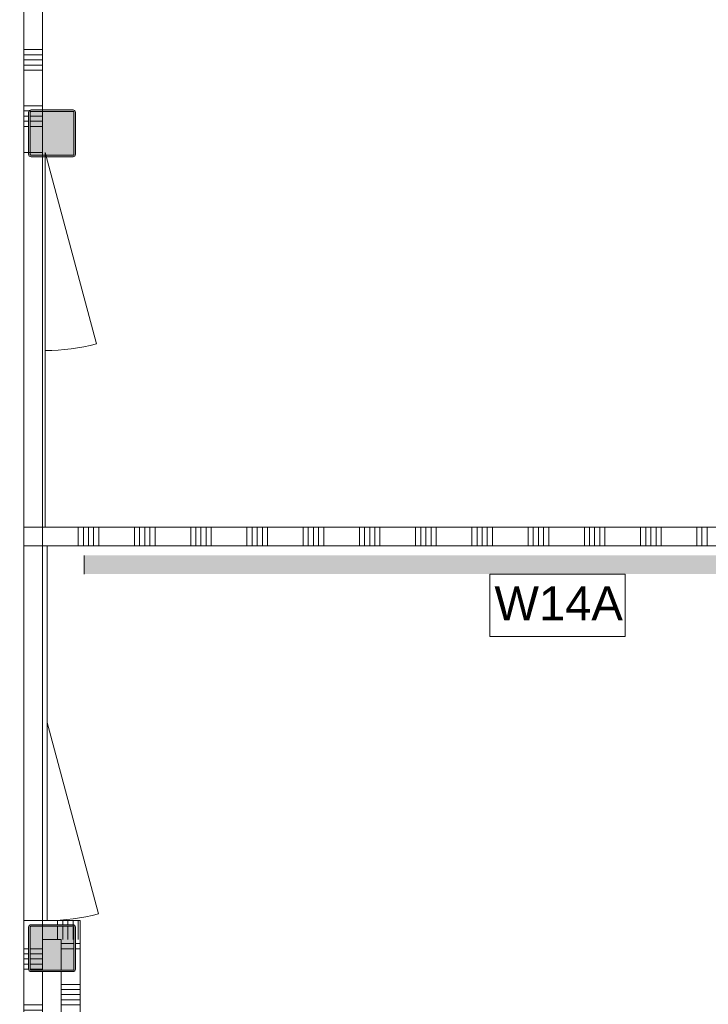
# Model space of a CAD drawing. Header units: millimetres. Extents: x -850 to 154668, y -80411 to 71019.
# Tile 232 of 236: x 89688 to 93361, y 17103 to 22360. Entities that reach past the tile are written whole.
import ezdxf

# ---------------------------------------------------------------- set-up
doc = ezdxf.new("R2010")
doc.units = ezdxf.units.MM
doc.header["$MEASUREMENT"] = 0
for name, color, linetype in [('New_22 NC Binnenwanden', 7, 'Continuous'), ('New_22 NC Binnenwanden Deuren', 7, 'Continuous'), ('New_22 NC Binnenwanden Doorsnede-arcering', 7, 'Continuous'), ('New_22 NC Binnenwanden Laagscheidingslijnen', 7, 'Continuous'), ('New_22 NC Binnenwanden Ramen', 7, 'Continuous'), ('New_Info Wandafwerking aanduiding', 7, 'Continuous'), ('New_Info Wandafwerking aanduiding Doorsnede-arcering', 7, 'Continuous'), ('New_Z Ruimtefuncties Zone omranding', 7, 'Continuous'), ('S-COLS-____-OTLN.RVT S', 7, 'Continuous'), ('S-COLS-____-OTLN.RVT S 2D arcering', 7, 'Continuous')]:
    doc.layers.add(name, color=color, linetype=linetype)
doc.styles.add('GENERATED_STYLE_1', font='arial.ttf')

# ---------------------------------------------------------------- blocks, each defined once
blk = doc.blocks.new('*X50')
at = {"layer": 'New_22 NC Binnenwanden Doorsnede-arcering', "color": 254, "linetype": 'Continuous', "lineweight": 0, "true_color": 0xe9ebeb}
for p, q in [((89735, 17400), (89710, 17400)), ((89735, 17372.6), (89710, 17372.6)), ((89735, 17345.1), (89710, 17345.1)), ((89735, 17317.7), (89710, 17317.7)), ((89735.3, 17290.3), (89710, 17290.3)), ((89810, 17100), (89710, 17100)), ((89810, 17072.6), (89710, 17072.6)), ((89810, 17045.1), (89710, 17045.1)), ((89810, 17017.7), (89710, 17017.7)), ((89810, 16990.3), (89710, 16990.3))]:
    blk.add_line(p, q, dxfattribs=at)
blk = doc.blocks.new('*X52')
at = {"layer": 'New_22 NC Binnenwanden Doorsnede-arcering', "color": 254, "linetype": 'Continuous', "lineweight": 0, "true_color": 0xe9ebeb}
for p, q in [((89810, 22200), (89710, 22200)), ((89810, 22172.6), (89710, 22172.6)), ((89810, 22145.1), (89710, 22145.1)), ((89810, 22117.7), (89710, 22117.7)), ((89810, 22090.3), (89710, 22090.3)), ((89810, 21900), (89710, 21900)), ((89745.1, 21872.6), (89710, 21872.6)), ((89735, 21845.1), (89710, 21845.1)), ((89735, 21817.7), (89710, 21817.7)), ((89735, 21790.3), (89710, 21790.3))]:
    blk.add_line(p, q, dxfattribs=at)
blk = doc.blocks.new('*X55')
at = {"layer": 'New_22 NC Binnenwanden Doorsnede-arcering', "color": 254, "linetype": 'Continuous', "lineweight": 0, "true_color": 0xe9ebeb}
for p, q in [((89810, 17400), (89743, 17400)), ((89810, 17372.6), (89743, 17372.6)), ((89810, 17345.1), (89743, 17345.1)), ((89810, 17317.7), (89743, 17317.7)), ((89810, 17290.3), (89743.3, 17290.3))]:
    blk.add_line(p, q, dxfattribs=at)
blk = doc.blocks.new('*X57')
at = {"layer": 'New_22 NC Binnenwanden Doorsnede-arcering', "color": 254, "linetype": 'Continuous', "lineweight": 0, "true_color": 0xe9ebeb}
for p, q in [((89810, 21845.1), (89743, 21845.1)), ((89810, 21817.7), (89743, 21817.7)), ((89810, 21790.3), (89743, 21790.3))]:
    blk.add_line(p, q, dxfattribs=at)
blk = doc.blocks.new('D1 zl1-a 22')
at = {"layer": 'New_22 NC Binnenwanden Deuren', "color": 1, "linetype": 'Continuous', "lineweight": 0}
for p, q in [((57, 0), (-964, 273.6)), ((57, 0), (-1000, 0)), ((1000, 0), (57, 0))]:
    blk.add_line(p, q, dxfattribs=at)
at = {"layer": 'New_22 NC Binnenwanden Deuren', "color": 7, "linetype": 'Continuous', "lineweight": 0}
for p, q in [((-1000, -25), (-1000, -125)), ((-1000, -25), (-1000, -125)), ((1000, -25), (1000, -125)), ((1000, -25), (1000, -125))]:
    blk.add_line(p, q, dxfattribs=at)
at = {"layer": 'New_22 NC Binnenwanden Deuren', "color": 1, "linetype": 'Continuous', "lineweight": 0}
blk.add_arc((57, 0), 1057, 165, 180, dxfattribs=at)
blk = doc.blocks.new('D1 zl1-b 22_2')
at = {"layer": 'New_22 NC Binnenwanden Deuren', "color": 1, "linetype": 'Continuous', "lineweight": 0}
for p, q in [((1000, 0), (-21, 273.6)), ((-1000, 0), (-57, 0)), ((1000, 0), (-57, 0))]:
    blk.add_line(p, q, dxfattribs=at)
at = {"layer": 'New_22 NC Binnenwanden Deuren', "color": 7, "linetype": 'Continuous', "lineweight": 0}
for p, q in [((-1000, -114), (-1000, -14)), ((-1000, -114), (-1000, -14)), ((1000, -114), (1000, -14)), ((1000, -114), (1000, -14))]:
    blk.add_line(p, q, dxfattribs=at)
at = {"layer": 'New_22 NC Binnenwanden Deuren', "color": 1, "linetype": 'Continuous', "lineweight": 0}
blk.add_arc((1000, 0), 1057, 165, 180, dxfattribs=at)
blk = doc.blocks.new('Wall_6_1', base_point=(89710, 26125))
at = {"layer": 'New_22 NC Binnenwanden', "color": 8, "linetype": 'Continuous', "lineweight": 0, "true_color": 0x778488}
for p, q in [((89710, 21650), (89810, 21650)), ((89710, 19650), (89810, 19650)), ((89810, 19550), (89710, 19550)), ((89810, 17550), (89710, 17550))]:
    blk.add_line(p, q, dxfattribs=at)
at = {"layer": 'New_22 NC Binnenwanden', "color": 8, "linetype": 'Continuous', "lineweight": 0, "true_color": 0x778488, "flags": 128}
for points in [[(89710, 22359.6), (89710, 21650)], [(89810, 21875), (89810, 22359.6)], [(89810, 21650), (89810, 21867)], [(89710, 19650), (89710, 19550)], [(89810, 19550), (89810, 19650)], [(89710, 17550), (89710, 16850)], [(89810, 17525), (89810, 17550)], [(89810, 17283), (89810, 17517)], [(89810, 16850), (89810, 17275)]]:
    blk.add_lwpolyline(points, dxfattribs=at)
at = {"layer": 'New_22 NC Binnenwanden', "color": 8, "lineweight": 0, "true_color": 0x778488}
for name in ['*X52', '*X57', '*X50', '*X55']:
    blk.add_blockref(name, (0, 0), dxfattribs=at)
at = {"layer": 'New_22 NC Binnenwanden Deuren', "color": 1, "linetype": 'Continuous', "lineweight": 0, "xscale": -1, "zscale": 1000, "rotation": 270}
for name, p in [('D1 zl1-b 22_2', (89824, 20650)), ('D1 zl1-a 22', (89835, 18550))]:
    blk.add_blockref(name, p, dxfattribs=at)
blk = doc.blocks.new('*X1329')
at = {"layer": 'New_22 NC Binnenwanden Doorsnede-arcering', "color": 254, "linetype": 'Continuous', "lineweight": 0, "true_color": 0xe9ebeb}
for p, q in [((89917.7, 17475.3), (89917.7, 17517)), ((89945.1, 17485.1), (89945.1, 17517)), ((89972.6, 17512.6), (89972.6, 17515.5)), ((89917.7, 17457.7), (89917.7, 17475.3))]:
    blk.add_line(p, q, dxfattribs=at)
blk = doc.blocks.new('*X1330')
at = {"layer": 'New_22 NC Binnenwanden Doorsnede-arcering', "color": 254, "linetype": 'Continuous', "lineweight": 0, "true_color": 0xe9ebeb}
for p, q in [((89917.7, 17525), (89917.7, 17550)), ((89945.1, 17525), (89945.1, 17550)), ((89972.6, 17523.5), (89972.6, 17550)), ((90000, 17540), (90000, 17550))]:
    blk.add_line(p, q, dxfattribs=at)
blk = doc.blocks.new('*X1331')
at = {"layer": 'New_22 NC Binnenwanden Doorsnede-arcering', "color": 254, "linetype": 'Continuous', "lineweight": 0, "true_color": 0xe9ebeb}
blk.add_line((89890.3, 17525), (89890.3, 17550), dxfattribs=at)
blk = doc.blocks.new('*X1332')
at = {"layer": 'New_22 NC Binnenwanden Doorsnede-arcering', "color": 254, "linetype": 'Continuous', "lineweight": 0, "true_color": 0xe9ebeb}
for p, q in [((89890.3, 17475.3), (89890.3, 17517)), ((89890.3, 17450), (89890.3, 17475.3))]:
    blk.add_line(p, q, dxfattribs=at)
blk = doc.blocks.new('*X1333')
at = {"layer": 'New_22 NC Binnenwanden Doorsnede-arcering', "color": 254, "linetype": 'Continuous', "lineweight": 0, "true_color": 0xe9ebeb}
for p, q in [((89972.6, 17475.3), (89972.6, 17512.6)), ((89917.7, 17450), (89917.7, 17457.7)), ((89945.1, 17475.3), (89945.1, 17485.1)), ((89945.1, 17450), (89945.1, 17475.3)), ((89972.6, 17450), (89972.6, 17475.3))]:
    blk.add_line(p, q, dxfattribs=at)
blk = doc.blocks.new('*X1334')
at = {"layer": 'New_22 NC Binnenwanden Doorsnede-arcering', "color": 254, "linetype": 'Continuous', "lineweight": 0, "true_color": 0xe9ebeb}
for p, q in [((90000, 17475.3), (90000, 17540)), ((90000, 17450), (90000, 17475.3))]:
    blk.add_line(p, q, dxfattribs=at)
blk = doc.blocks.new('Wall_221_1', base_point=(90010, 17550))
at = {"layer": 'New_22 NC Binnenwanden', "color": 8, "linetype": 'Continuous', "lineweight": 0, "true_color": 0x778488, "flags": 128}
for points in [[(90010, 17550), (89810, 17550)], [(89810, 17550), (89810, 17450)], [(90010, 17550), (90010, 17450)], [(89810, 17450), (89910, 17450)]]:
    blk.add_lwpolyline(points, dxfattribs=at)
at = {"layer": 'New_22 NC Binnenwanden', "color": 8, "lineweight": 0, "true_color": 0x778488}
for name in ['*X1331', '*X1332', '*X1330', '*X1329', '*X1333', '*X1334']:
    blk.add_blockref(name, (0, 0), dxfattribs=at)
blk = doc.blocks.new('*X1343')
at = {"layer": 'New_22 NC Binnenwanden Doorsnede-arcering', "color": 254, "linetype": 'Continuous', "lineweight": 0, "true_color": 0xe9ebeb}
for p, q in [((89910, 13009.7), (89977, 13009.7)), ((89910, 12982.3), (89977, 12982.3)), ((89910, 12954.9), (89977, 12954.9))]:
    blk.add_line(p, q, dxfattribs=at)
blk = doc.blocks.new('*X1344')
at = {"layer": 'New_22 NC Binnenwanden Doorsnede-arcering', "color": 254, "linetype": 'Continuous', "lineweight": 0, "true_color": 0xe9ebeb}
for p, q in [((89985, 13009.7), (90010, 13009.7)), ((89985, 12982.3), (90010, 12982.3)), ((89985, 12954.9), (90010, 12954.9)), ((89910, 12900), (90010, 12900)), ((89974.9, 12927.4), (90010, 12927.4)), ((89910, 12709.7), (90010, 12709.7)), ((89910, 12682.3), (90010, 12682.3)), ((89910, 12654.9), (90010, 12654.9)), ((89910, 12627.4), (90010, 12627.4)), ((89910, 12600), (90010, 12600)), ((89910, 12409.7), (90010, 12409.7)), ((89910, 12382.3), (90010, 12382.3)), ((89910, 12354.9), (90010, 12354.9)), ((89910, 12327.4), (90010, 12327.4)), ((89910, 12300), (90010, 12300)), ((89910, 12109.7), (90010, 12109.7)), ((89910, 12082.3), (90010, 12082.3)), ((89910, 12054.9), (90010, 12054.9)), ((89910, 12027.4), (90010, 12027.4)), ((89910, 12000), (90010, 12000)), ((89910, 11809.7), (90010, 11809.7)), ((89910, 11782.3), (90010, 11782.3)), ((89910, 11754.9), (90010, 11754.9)), ((89910, 11727.4), (90010, 11727.4)), ((89910, 11700), (90010, 11700)), ((89910, 11509.7), (90010, 11509.7)), ((89910, 11482.3), (90010, 11482.3)), ((89910, 11454.9), (90010, 11454.9)), ((89910, 11427.4), (90010, 11427.4)), ((89910, 11400), (90010, 11400)), ((89910, 11209.7), (90010, 11209.7)), ((89910, 11182.3), (90010, 11182.3)), ((89910, 11154.9), (90010, 11154.9)), ((89910, 11127.4), (90010, 11127.4)), ((89910, 11100), (90010, 11100)), ((89910, 10909.7), (90010, 10909.7)), ((89910, 10882.3), (90010, 10882.3)), ((89910, 10854.9), (90010, 10854.9)), ((89910, 10827.4), (90010, 10827.4)), ((89910, 10800), (90010, 10800)), ((89910, 10609.7), (90010, 10609.7)), ((89910, 10582.3), (90010, 10582.3)), ((89910, 10554.9), (90010, 10554.9)), ((89910, 10527.4), (90010, 10527.4)), ((89910, 10500), (90010, 10500)), ((89910, 10309.7), (90010, 10309.7)), ((89910, 10282.3), (90010, 10282.3)), ((89910, 10254.9), (90010, 10254.9))]:
    blk.add_line(p, q, dxfattribs=at)
blk = doc.blocks.new('*X1345')
at = {"layer": 'New_22 NC Binnenwanden Doorsnede-arcering', "color": 254, "linetype": 'Continuous', "lineweight": 0, "true_color": 0xe9ebeb}
for p, q in [((89910, 9109.7), (90010, 9109.7)), ((89910, 9082.3), (90010, 9082.3)), ((89910, 9054.9), (90010, 9054.9)), ((89910, 9027.4), (90010, 9027.4)), ((89910, 9000), (90010, 9000)), ((89984.7, 8809.7), (90010, 8809.7)), ((89985, 8782.3), (90010, 8782.3)), ((89985, 8754.9), (90010, 8754.9)), ((89985, 8727.4), (90010, 8727.4)), ((89985, 8700), (90010, 8700))]:
    blk.add_line(p, q, dxfattribs=at)
blk = doc.blocks.new('*X1346')
at = {"layer": 'New_22 NC Binnenwanden Doorsnede-arcering', "color": 254, "linetype": 'Continuous', "lineweight": 0, "true_color": 0xe9ebeb}
for p, q in [((89910, 8809.7), (89976.7, 8809.7)), ((89910, 8782.3), (89977, 8782.3)), ((89910, 8754.9), (89977, 8754.9)), ((89910, 8727.4), (89977, 8727.4)), ((89910, 8700), (89977, 8700))]:
    blk.add_line(p, q, dxfattribs=at)
blk = doc.blocks.new('*X1347')
at = {"layer": 'New_22 NC Binnenwanden Doorsnede-arcering', "color": 254, "linetype": 'Continuous', "lineweight": 0, "true_color": 0xe9ebeb}
for p, q in [((89910, 17427.4), (89977, 17427.4)), ((89910, 17400), (89977, 17400))]:
    blk.add_line(p, q, dxfattribs=at)
blk = doc.blocks.new('*X1348')
at = {"layer": 'New_22 NC Binnenwanden Doorsnede-arcering', "color": 254, "linetype": 'Continuous', "lineweight": 0, "true_color": 0xe9ebeb}
for p, q in [((89910, 15709.7), (90010, 15709.7)), ((89910, 15682.3), (90010, 15682.3)), ((89910, 15654.9), (90010, 15654.9)), ((89910, 15627.4), (90010, 15627.4)), ((89910, 15600), (90010, 15600)), ((89910, 15409.7), (90010, 15409.7)), ((89910, 15382.3), (90010, 15382.3)), ((89910, 15354.9), (90010, 15354.9)), ((89910, 15327.4), (90010, 15327.4)), ((89910, 15300), (90010, 15300)), ((89910, 15109.7), (90010, 15109.7)), ((89910, 15082.3), (90010, 15082.3)), ((89910, 15054.9), (90010, 15054.9)), ((89910, 15027.4), (90010, 15027.4)), ((89910, 15000), (90010, 15000)), ((89910, 14809.7), (90010, 14809.7)), ((89910, 14782.3), (90010, 14782.3)), ((89910, 14754.9), (90010, 14754.9)), ((89910, 14727.4), (90010, 14727.4)), ((89910, 14700), (90010, 14700)), ((89910, 14509.7), (90010, 14509.7)), ((89910, 14482.3), (90010, 14482.3)), ((89910, 14454.9), (90010, 14454.9)), ((89910, 14427.4), (90010, 14427.4)), ((89910, 14400), (90010, 14400)), ((89910, 14209.7), (90010, 14209.7)), ((89910, 14182.3), (90010, 14182.3)), ((89910, 14154.9), (90010, 14154.9)), ((89910, 14127.4), (90010, 14127.4)), ((89910, 14100), (90010, 14100)), ((89910, 13909.7), (90010, 13909.7)), ((89910, 13882.3), (90010, 13882.3)), ((89910, 13854.9), (90010, 13854.9)), ((89910, 13827.4), (90010, 13827.4)), ((89910, 13800), (90010, 13800)), ((89910, 13609.7), (90010, 13609.7)), ((89910, 13582.3), (90010, 13582.3)), ((89910, 13554.9), (90010, 13554.9)), ((89910, 13527.4), (90010, 13527.4)), ((89910, 13500), (90010, 13500)), ((89910, 13309.7), (90010, 13309.7)), ((89910, 13282.3), (90010, 13282.3)), ((89910, 13254.9), (90010, 13254.9)), ((89910, 13227.4), (90010, 13227.4))]:
    blk.add_line(p, q, dxfattribs=at)
blk = doc.blocks.new('*X1349')
at = {"layer": 'New_22 NC Binnenwanden Doorsnede-arcering', "color": 254, "linetype": 'Continuous', "lineweight": 0, "true_color": 0xe9ebeb}
for p, q in [((89985, 17427.4), (90010, 17427.4)), ((89985, 17400), (90010, 17400)), ((89910, 17209.7), (90010, 17209.7)), ((89910, 17182.3), (90010, 17182.3)), ((89910, 17154.9), (90010, 17154.9)), ((89910, 17127.4), (90010, 17127.4)), ((89910, 17100), (90010, 17100)), ((89910, 16909.7), (90010, 16909.7)), ((89910, 16882.3), (90010, 16882.3)), ((89910, 16854.9), (90010, 16854.9))]:
    blk.add_line(p, q, dxfattribs=at)
blk = doc.blocks.new('R rechthoekige opening 22_15')
at = {"layer": 'New_22 NC Binnenwanden Ramen', "color": 9, "linetype": 'Continuous', "lineweight": 0}
for p, q in [((-500, -25), (500, -25)), ((-500, -125), (500, -125))]:
    blk.add_line(p, q, dxfattribs=at)
at = {"layer": 'New_22 NC Binnenwanden Ramen', "color": 7, "linetype": 'Continuous', "lineweight": 0}
for p, q in [((-500, -125), (-500, -25)), ((500, -125), (500, -25))]:
    blk.add_line(p, q, dxfattribs=at)
blk = doc.blocks.new('Wall_223_1', base_point=(90010, 8550))
at = {"layer": 'New_22 NC Binnenwanden', "color": 8, "linetype": 'Continuous', "lineweight": 0, "true_color": 0x778488}
for p, q in [((90010, 16850), (89910, 16850)), ((90010, 15850), (89910, 15850)), ((90010, 10250), (89910, 10250)), ((90010, 9250), (89910, 9250))]:
    blk.add_line(p, q, dxfattribs=at)
at = {"layer": 'New_22 NC Binnenwanden', "color": 8, "linetype": 'Continuous', "lineweight": 0, "true_color": 0x778488, "flags": 128}
for points in [[(89910, 17450), (89910, 17283)], [(90010, 16850), (90010, 17450)], [(89910, 17275), (89910, 16950)], [(90010, 13200), (90010, 15850)], [(89910, 15750), (89910, 13175)], [(89910, 13167), (89910, 12933)], [(90010, 13000), (90010, 13100)], [(89910, 12925), (89910, 10350)], [(90010, 10250), (90010, 12900)], [(90010, 8650), (90010, 9250)], [(89910, 9150), (89910, 8825)], [(89910, 8817), (89910, 8650)]]:
    blk.add_lwpolyline(points, dxfattribs=at)
at = {"layer": 'New_22 NC Binnenwanden Laagscheidingslijnen', "color": 8, "linetype": 'Continuous', "lineweight": 0, "true_color": 0x778488}
for p, q in [((90010, 13200), (89910, 13200)), ((89910, 13100), (89977, 13100)), ((89985, 13100), (90010, 13100))]:
    blk.add_line(p, q, dxfattribs=at)
at = {"layer": 'New_22 NC Binnenwanden', "color": 8, "lineweight": 0, "true_color": 0x778488}
for name in ['*X1347', '*X1349', '*X1348', '*X1343', '*X1344', '*X1345', '*X1346']:
    blk.add_blockref(name, (0, 0), dxfattribs=at)
at = {"layer": 'New_22 NC Binnenwanden Ramen', "color": 1, "linetype": 'Continuous', "lineweight": 0, "zscale": 1000, "rotation": 90}
for p in [(89885, 16350), (89885, 9750)]:
    blk.add_blockref('R rechthoekige opening 22_15', p, dxfattribs=at)
blk = doc.blocks.new('Wall_324_1', base_point=(90032.7, 19450))
at = {"layer": 'New_Info Wandafwerking aanduiding Doorsnede-arcering', "linetype": 'Continuous', "lineweight": 0, "true_color": 0x000000}
blk.add_hatch(color=18, dxfattribs=at).paths.add_polyline_path([(90032.7, 19400), (99010.4, 19400), (99010.4, 19500), (90032.7, 19500)])
at = {"layer": 'New_Info Wandafwerking aanduiding', "color": 9, "linetype": 'Continuous', "lineweight": 0, "flags": 128}
blk.add_lwpolyline([(90032.7, 19500), (90032.7, 19400)], dxfattribs=at)
blk = doc.blocks.new('Column 112[112]_1', base_point=(0.5, 3))
at = {"layer": 'S-COLS-____-OTLN.RVT S 2D arcering', "linetype": 'Continuous', "lineweight": 0, "true_color": 0x778488}
h = blk.add_hatch(color=8, dxfattribs=at)
h.paths.add_polyline_path([(89735.5, 17291), (89736.5, 17286), (89739.3, 17281.8), (89743.5, 17278.9), (89748.5, 17278), (89972.5, 17278), (89977.5, 17278.9), (89981.7, 17281.8), (89984.5, 17286), (89985.5, 17291), (89985.5, 17515), (89984.5, 17519.9), (89981.7, 17524.1), (89977.5, 17527), (89972.5, 17528), (89748.5, 17528), (89743.5, 17527), (89739.3, 17524.1), (89736.5, 17519.9), (89735.5, 17515)])
h.paths.add_polyline_path([(89972.5, 17286), (89748.5, 17286), (89746.6, 17286.3), (89745, 17287.4), (89743.9, 17289), (89743.5, 17291), (89743.5, 17515), (89743.9, 17516.9), (89745, 17518.5), (89746.6, 17519.6), (89748.5, 17520), (89972.5, 17520), (89974.4, 17519.6), (89976.1, 17518.5), (89977.1, 17516.9), (89977.5, 17515), (89977.5, 17291), (89977.1, 17289), (89976.1, 17287.4), (89974.4, 17286.3)], flags=0)
blk.add_hatch(color=8, dxfattribs=at).paths.add_polyline_path([(89972.5, 17520), (89748.5, 17520), (89746.6, 17519.6), (89745, 17518.5), (89743.9, 17516.9), (89743.5, 17515), (89743.5, 17291), (89743.9, 17289), (89745, 17287.4), (89746.6, 17286.3), (89748.5, 17286), (89972.5, 17286), (89974.4, 17286.3), (89976.1, 17287.4), (89977.1, 17289), (89977.5, 17291), (89977.5, 17515), (89977.1, 17516.9), (89976.1, 17518.5), (89974.4, 17519.6)])
at = {"layer": 'S-COLS-____-OTLN.RVT S', "color": 1, "linetype": 'Continuous', "lineweight": 0}
for p, q in [((89736.5, 17519.9), (89735.5, 17515)), ((89735.5, 17515), (89735.5, 17291)), ((89739.3, 17524.1), (89736.5, 17519.9)), ((89743.5, 17527), (89739.3, 17524.1)), ((89748.5, 17528), (89743.5, 17527)), ((89743.5, 17515), (89743.9, 17516.9)), ((89743.5, 17291), (89743.5, 17515)), ((89743.9, 17516.9), (89745, 17518.5)), ((89745, 17518.5), (89746.6, 17519.6)), ((89746.6, 17519.6), (89748.5, 17520)), ((89972.5, 17528), (89748.5, 17528)), ((89748.5, 17520), (89972.5, 17520)), ((89977.5, 17527), (89972.5, 17528)), ((89972.5, 17520), (89974.4, 17519.6)), ((89974.4, 17519.6), (89976.1, 17518.5)), ((89976.1, 17518.5), (89977.1, 17516.9)), ((89977.1, 17516.9), (89977.5, 17515)), ((89981.7, 17524.1), (89977.5, 17527)), ((89977.5, 17515), (89977.5, 17291)), ((89984.5, 17519.9), (89981.7, 17524.1)), ((89985.5, 17515), (89984.5, 17519.9)), ((89985.5, 17291), (89985.5, 17515)), ((89735.5, 17291), (89736.5, 17286)), ((89736.5, 17286), (89739.3, 17281.8)), ((89739.3, 17281.8), (89743.5, 17278.9)), ((89743.9, 17289), (89743.5, 17291)), ((89743.5, 17278.9), (89748.5, 17278)), ((89745, 17287.4), (89743.9, 17289)), ((89746.6, 17286.3), (89745, 17287.4)), ((89748.5, 17286), (89746.6, 17286.3)), ((89972.5, 17286), (89748.5, 17286)), ((89748.5, 17278), (89972.5, 17278)), ((89974.4, 17286.3), (89972.5, 17286)), ((89972.5, 17278), (89977.5, 17278.9)), ((89976.1, 17287.4), (89974.4, 17286.3)), ((89977.1, 17289), (89976.1, 17287.4)), ((89977.5, 17291), (89977.1, 17289)), ((89977.5, 17278.9), (89981.7, 17281.8)), ((89981.7, 17281.8), (89984.5, 17286)), ((89984.5, 17286), (89985.5, 17291))]:
    blk.add_line(p, q, dxfattribs=at)
blk = doc.blocks.new('Column 131[131]_1', base_point=(0.5, 3))
at = {"layer": 'S-COLS-____-OTLN.RVT S 2D arcering', "linetype": 'Continuous', "lineweight": 0, "true_color": 0x778488}
h = blk.add_hatch(color=8, dxfattribs=at)
h.paths.add_polyline_path([(89735.5, 21641), (89736.5, 21636), (89739.3, 21631.8), (89743.5, 21628.9), (89748.5, 21628), (89972.5, 21628), (89977.5, 21628.9), (89981.7, 21631.8), (89984.5, 21636), (89985.5, 21641), (89985.5, 21865), (89984.5, 21869.9), (89981.7, 21874.1), (89977.5, 21877), (89972.5, 21878), (89748.5, 21878), (89743.5, 21877), (89739.3, 21874.1), (89736.5, 21869.9), (89735.5, 21865)])
h.paths.add_polyline_path([(89972.5, 21636), (89748.5, 21636), (89746.6, 21636.3), (89745, 21637.4), (89743.9, 21639), (89743.5, 21641), (89743.5, 21865), (89743.9, 21866.9), (89745, 21868.5), (89746.6, 21869.6), (89748.5, 21870), (89972.5, 21870), (89974.4, 21869.6), (89976.1, 21868.5), (89977.1, 21866.9), (89977.5, 21865), (89977.5, 21641), (89977.1, 21639), (89976.1, 21637.4), (89974.4, 21636.3)], flags=0)
blk.add_hatch(color=8, dxfattribs=at).paths.add_polyline_path([(89972.5, 21870), (89748.5, 21870), (89746.6, 21869.6), (89745, 21868.5), (89743.9, 21866.9), (89743.5, 21865), (89743.5, 21641), (89743.9, 21639), (89745, 21637.4), (89746.6, 21636.3), (89748.5, 21636), (89972.5, 21636), (89974.4, 21636.3), (89976.1, 21637.4), (89977.1, 21639), (89977.5, 21641), (89977.5, 21865), (89977.1, 21866.9), (89976.1, 21868.5), (89974.4, 21869.6)])
at = {"layer": 'S-COLS-____-OTLN.RVT S', "color": 1, "linetype": 'Continuous', "lineweight": 0}
for p, q in [((89736.5, 21869.9), (89735.5, 21865)), ((89739.3, 21874.1), (89736.5, 21869.9)), ((89743.5, 21877), (89739.3, 21874.1)), ((89748.5, 21878), (89743.5, 21877)), ((89743.9, 21866.9), (89745, 21868.5)), ((89745, 21868.5), (89746.6, 21869.6)), ((89746.6, 21869.6), (89748.5, 21870)), ((89972.5, 21878), (89748.5, 21878)), ((89748.5, 21870), (89972.5, 21870)), ((89977.5, 21877), (89972.5, 21878)), ((89972.5, 21870), (89974.4, 21869.6)), ((89974.4, 21869.6), (89976.1, 21868.5)), ((89976.1, 21868.5), (89977.1, 21866.9)), ((89981.7, 21874.1), (89977.5, 21877)), ((89984.5, 21869.9), (89981.7, 21874.1)), ((89985.5, 21865), (89984.5, 21869.9)), ((89735.5, 21865), (89735.5, 21641)), ((89743.5, 21865), (89743.9, 21866.9)), ((89743.5, 21641), (89743.5, 21865)), ((89977.1, 21866.9), (89977.5, 21865)), ((89977.5, 21865), (89977.5, 21641)), ((89985.5, 21641), (89985.5, 21865)), ((89735.5, 21641), (89736.5, 21636)), ((89736.5, 21636), (89739.3, 21631.8)), ((89739.3, 21631.8), (89743.5, 21628.9)), ((89743.9, 21639), (89743.5, 21641)), ((89743.5, 21628.9), (89748.5, 21628)), ((89745, 21637.4), (89743.9, 21639)), ((89746.6, 21636.3), (89745, 21637.4)), ((89748.5, 21636), (89746.6, 21636.3)), ((89972.5, 21636), (89748.5, 21636)), ((89748.5, 21628), (89972.5, 21628)), ((89974.4, 21636.3), (89972.5, 21636)), ((89972.5, 21628), (89977.5, 21628.9)), ((89976.1, 21637.4), (89974.4, 21636.3)), ((89977.1, 21639), (89976.1, 21637.4)), ((89977.5, 21641), (89977.1, 21639)), ((89977.5, 21628.9), (89981.7, 21631.8)), ((89981.7, 21631.8), (89984.5, 21636)), ((89984.5, 21636), (89985.5, 21641))]:
    blk.add_line(p, q, dxfattribs=at)
blk = doc.blocks.new('*X2563')
at = {"layer": 'New_22 NC Binnenwanden Doorsnede-arcering', "color": 254, "linetype": 'Continuous', "lineweight": 0, "true_color": 0xe9ebeb}
for p, q in [((90000, 19650), (90000, 19615.1)), ((90000, 19615.1), (90000, 19550)), ((90027.4, 19650), (90027.4, 19615.1)), ((90027.4, 19615.1), (90027.4, 19550)), ((90054.9, 19650), (90054.9, 19615.1)), ((90054.9, 19615.1), (90054.9, 19550)), ((90082.3, 19650), (90082.3, 19615.1)), ((90082.3, 19615.1), (90082.3, 19550)), ((90109.7, 19650), (90109.7, 19615.1)), ((90109.7, 19615.1), (90109.7, 19550)), ((90300, 19650), (90300, 19615.1)), ((90300, 19615.1), (90300, 19550)), ((90327.4, 19650), (90327.4, 19615.1)), ((90327.4, 19615.1), (90327.4, 19550)), ((90354.9, 19650), (90354.9, 19615.1)), ((90354.9, 19615.1), (90354.9, 19550)), ((90382.3, 19650), (90382.3, 19615.1)), ((90382.3, 19615.1), (90382.3, 19550)), ((90409.7, 19650), (90409.7, 19615.1)), ((90409.7, 19615.1), (90409.7, 19550)), ((90600, 19650), (90600, 19615.1)), ((90600, 19615.1), (90600, 19550)), ((90627.4, 19650), (90627.4, 19615.1)), ((90627.4, 19615.1), (90627.4, 19550)), ((90654.9, 19650), (90654.9, 19615.1)), ((90654.9, 19615.1), (90654.9, 19550)), ((90682.3, 19650), (90682.3, 19615.1)), ((90682.3, 19615.1), (90682.3, 19550)), ((90709.7, 19650), (90709.7, 19615.1)), ((90709.7, 19615.1), (90709.7, 19550)), ((90900, 19650), (90900, 19615.1)), ((90900, 19615.1), (90900, 19550)), ((90927.4, 19650), (90927.4, 19615.1)), ((90927.4, 19615.1), (90927.4, 19550)), ((90954.9, 19650), (90954.9, 19615.1)), ((90954.9, 19615.1), (90954.9, 19550)), ((90982.3, 19650), (90982.3, 19615.1)), ((90982.3, 19615.1), (90982.3, 19550)), ((91009.7, 19650), (91009.7, 19615.1)), ((91009.7, 19615.1), (91009.7, 19550)), ((91200, 19650), (91200, 19615.1)), ((91200, 19615.1), (91200, 19550)), ((91227.4, 19650), (91227.4, 19615.1)), ((91227.4, 19615.1), (91227.4, 19550)), ((91254.9, 19650), (91254.9, 19615.1)), ((91254.9, 19615.1), (91254.9, 19550)), ((91282.3, 19650), (91282.3, 19615.1)), ((91282.3, 19615.1), (91282.3, 19550)), ((91309.7, 19650), (91309.7, 19615.1)), ((91309.7, 19615.1), (91309.7, 19550)), ((91500, 19650), (91500, 19615.1)), ((91500, 19615.1), (91500, 19550)), ((91527.4, 19650), (91527.4, 19615.1)), ((91527.4, 19615.1), (91527.4, 19550)), ((91554.9, 19650), (91554.9, 19615.1)), ((91554.9, 19615.1), (91554.9, 19550)), ((91582.3, 19650), (91582.3, 19615.1)), ((91582.3, 19615.1), (91582.3, 19550)), ((91609.7, 19650), (91609.7, 19615.1)), ((91609.7, 19615.1), (91609.7, 19550)), ((91800, 19650), (91800, 19615.1)), ((91800, 19615.1), (91800, 19550)), ((91827.4, 19650), (91827.4, 19615.1)), ((91827.4, 19615.1), (91827.4, 19550)), ((91854.9, 19650), (91854.9, 19615.1)), ((91854.9, 19615.1), (91854.9, 19550)), ((91882.3, 19650), (91882.3, 19615.1)), ((91882.3, 19615.1), (91882.3, 19550)), ((91909.7, 19650), (91909.7, 19615.1)), ((91909.7, 19615.1), (91909.7, 19550)), ((92100, 19650), (92100, 19615.1)), ((92100, 19615.1), (92100, 19550)), ((92127.4, 19650), (92127.4, 19615.1)), ((92127.4, 19615.1), (92127.4, 19550)), ((92154.9, 19650), (92154.9, 19615.1)), ((92154.9, 19615.1), (92154.9, 19550)), ((92182.3, 19650), (92182.3, 19615.1)), ((92182.3, 19615.1), (92182.3, 19550)), ((92209.7, 19650), (92209.7, 19615.1)), ((92209.7, 19615.1), (92209.7, 19550)), ((92400, 19650), (92400, 19615.1)), ((92400, 19615.1), (92400, 19550)), ((92427.4, 19650), (92427.4, 19615.1)), ((92427.4, 19615.1), (92427.4, 19550)), ((92454.9, 19650), (92454.9, 19615.1)), ((92454.9, 19615.1), (92454.9, 19550)), ((92482.3, 19650), (92482.3, 19615.1)), ((92482.3, 19615.1), (92482.3, 19550)), ((92509.7, 19650), (92509.7, 19615.1)), ((92509.7, 19615.1), (92509.7, 19550)), ((92700, 19650), (92700, 19615.1)), ((92700, 19615.1), (92700, 19550)), ((92727.4, 19650), (92727.4, 19615.1)), ((92727.4, 19615.1), (92727.4, 19550)), ((92754.9, 19650), (92754.9, 19615.1)), ((92754.9, 19615.1), (92754.9, 19550)), ((92782.3, 19650), (92782.3, 19615.1)), ((92782.3, 19615.1), (92782.3, 19550)), ((92809.7, 19650), (92809.7, 19615.1)), ((92809.7, 19615.1), (92809.7, 19550)), ((93000, 19650), (93000, 19615.1)), ((93000, 19615.1), (93000, 19550)), ((93027.4, 19650), (93027.4, 19615.1)), ((93027.4, 19615.1), (93027.4, 19550)), ((93054.9, 19650), (93054.9, 19615.1)), ((93054.9, 19615.1), (93054.9, 19550)), ((93082.3, 19650), (93082.3, 19615.1)), ((93082.3, 19615.1), (93082.3, 19550)), ((93109.7, 19650), (93109.7, 19615.1)), ((93109.7, 19615.1), (93109.7, 19550)), ((93300, 19650), (93300, 19615.1)), ((93300, 19615.1), (93300, 19550)), ((93327.4, 19650), (93327.4, 19615.1)), ((93327.4, 19615.1), (93327.4, 19550)), ((93354.9, 19650), (93354.9, 19615.1)), ((93354.9, 19615.1), (93354.9, 19550))]:
    blk.add_line(p, q, dxfattribs=at)
blk = doc.blocks.new('Wall_512_1', base_point=(89810, 19550))
at = {"layer": 'New_22 NC Binnenwanden', "color": 8, "linetype": 'Continuous', "lineweight": 0, "true_color": 0x778488, "flags": 128}
for points in [[(99110, 19650), (89810, 19650)], [(89810, 19550), (89810, 19650)], [(89810, 19550), (99110, 19550)]]:
    blk.add_lwpolyline(points, dxfattribs=at)
at = {"layer": 'New_22 NC Binnenwanden', "color": 8, "lineweight": 0, "true_color": 0x778488}
blk.add_blockref('*X2563', (0, 0), dxfattribs=at)

msp = doc.modelspace()

# ---------------------------------------------------------------- linework, layer by layer
at = {"layer": 'New_Info Wandafwerking aanduiding', "color": 9, "linetype": 'Continuous', "lineweight": 0, "flags": 128}
msp.add_lwpolyline([(92195.4, 19400), (92916.9, 19400), (92916.9, 19067.1), (92195.4, 19067.1)], close=True, dxfattribs=at)
at = {"layer": 'New_Z Ruimtefuncties Zone omranding', "color": 211, "linetype": 'Continuous', "lineweight": 0, "true_color": 0xffaaff, "flags": 128}
for points in [[(89810, 21875), (89810, 19650), (98835, 19650), (99110, 19650), (99110, 21623.3), (99110, 26125), (98835, 26125), (94535, 26125), (94535, 26100), (89810, 26100), (89810, 25850)], [(89810, 17550), (90010, 17550), (90010, 13200), (99110, 13200), (99110, 17525), (99110, 17525), (99110, 19550), (96960, 19550), (96660, 19550), (90610, 19550), (89810, 19550)]]:
    msp.add_lwpolyline(points, close=True, dxfattribs=at)
at = {"layer": 'New_Z Ruimtefuncties Zone omranding', "color": 41, "linetype": 'Continuous', "lineweight": 0, "true_color": 0xffeeaa, "flags": 128}
msp.add_lwpolyline([(80260, 17150), (77760, 17150), (77760, 15251.3), (79555, 15251.3, -0.414214), (80655, 14151.3), (80655, 11950.6, -0.414214), (79555, 10850.6), (77160.1, 10850.6), (77160.1, 8950), (87760, 8950), (87760, 4750), (89710, 4750), (89710, 26100), (87760, 26100), (87760, 17150), (80560, 17150)], format="xyb", close=True, dxfattribs=at)

# ---------------------------------------------------------------- block references
at = {"layer": 'New_22 NC Binnenwanden', "color": 8, "lineweight": 0, "true_color": 0x778488}
for name, p in [('Wall_6_1', (89710, 26125)), ('Wall_512_1', (89810, 19550)), ('Wall_221_1', (90010, 17550)), ('Wall_223_1', (90010, 8550))]:
    msp.add_blockref(name, p, dxfattribs=at)
at = {"layer": 'New_Info Wandafwerking aanduiding', "color": 1, "lineweight": 0}
msp.add_blockref('Wall_324_1', (90032.7, 19450), dxfattribs=at)
at = {"layer": 'S-COLS-____-OTLN.RVT S', "color": 1, "linetype": 'Continuous', "lineweight": 0}
for name in ['Column 131[131]_1', 'Column 112[112]_1']:
    msp.add_blockref(name, (0.5, 3), dxfattribs=at)

# ---------------------------------------------------------------- texts
at = {"layer": 'New_Info Wandafwerking aanduiding', "color": 2, "linetype": 'Continuous', "lineweight": 0, "insert": (92220.4, 19333.9), "char_height": 180, "attachment_point": 1, "style": 'GENERATED_STYLE_1'}
msp.add_mtext('\\A1;{\\pql;\\fArial|b0|i0|c0|p38;W14\\fArial|b0|i0|c0|p38;A}', dxfattribs=at)

doc.saveas('drawing.dxf')
